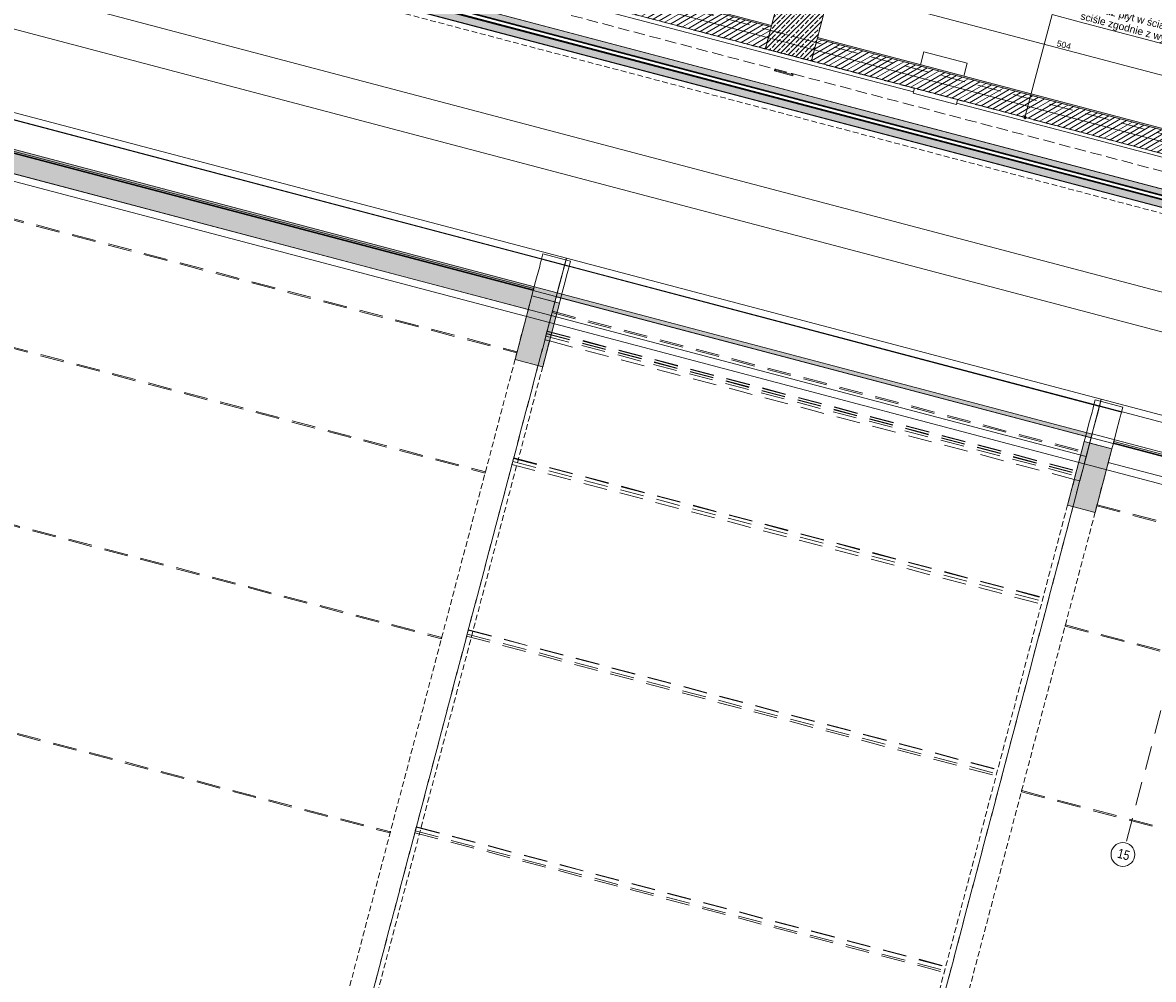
# Model space of a CAD drawing. Header units: millimetres. Extents: x -176817 to 18864955, y -12996033 to 201123.
# Tile 117 of 256: x 210585 to 222461, y -33920 to -23870. Entities that reach past the tile are written whole.
import ezdxf
from ezdxf.enums import TextEntityAlignment as Align

# ---------------------------------------------------------------- set-up
doc = ezdxf.new("R2010")
doc.units = ezdxf.units.MM
doc.header["$MEASUREMENT"] = 0
for name, pattern in [('Krawędzie ukryte', [170, 120, -50]), ('Przerywana długa', [390, 250, -140]), ('Przerywana gęsta', [90, 60, -30])]:
    doc.linetypes.add(name, pattern=pattern)
for name, color, linetype in [('213-A Wymiarowanie wewnętrzne', 7, 'Continuous'), ('230-A Ściany wewnętrzne', 7, 'Continuous'), ('231-A Ściany zewnętrzne', 7, 'Continuous'), ('291-A Obróbka blacharska', 7, 'Continuous'), ('292-PPOŻ - Linie', 7, 'Continuous'), ('297-A Opisy PW', 7, 'Continuous'), ('410-K Osie', 7, 'Continuous'), ('440-K Słupy', 7, 'Continuous'), ('821-IST- Hala G Ściany', 7, 'Continuous'), ('821-IST-Hala G Słupy', 7, 'Continuous'), ('823-IST- Hala E - belki', 7, 'Continuous')]:
    doc.layers.add(name, color=color, linetype=linetype)
doc.styles.add('STYL_AUTOMATYCZNY_3', font='arial.ttf')
doc.styles.add('STYL_AUTOMATYCZNY_4', font='arial.ttf')
doc.styles.add('STYL_AUTOMATYCZNY_8', font='ARIALN.TTF')
doc.dimstyles.new('STYL_AUTOMATYCZNY__3', dxfattribs={"dimtxt": 64.999998, "dimasz": 47.5, "dimexe": 0.18, "dimexo": 0.0625, "dimgap": 0, "dimtad": 1, "dimdec": 1, "dimlfac": 0.1, "dimzin": 0, "dimdsep": 46, "dimtxsty": 'STYL_AUTOMATYCZNY_4', "dimblk": 'ARROWHEAD_11', "dimblk1": 'ARROWHEAD_11', "dimblk2": 'ARROWHEAD_11', "dimcen": 0.09, "dimclrd": 30, "dimclre": 30, "dimclrt": 30, "dimazin": 0, "dimtfac": 1, "dimtdec": 4, "dimtmove": 0, "dimatfit": 3, "dimfxl": 0, "dimtolj": 1, "dimtzin": 0, "dimarcsym": 0})
pattern_1 = [(0, (0, 0), (0, 86.60254), [0, -50]), (0, (25, 43.3), (0, 86.60254), [0, -50])]
pattern_2 = [(30.218034, (0, 0), (-22.648138, 38.8852395), [])]

# ---------------------------------------------------------------- blocks, each defined once
blk = doc.blocks.new('Kształt_3_2')
at = {"layer": '823-IST- Hala E - belki', "linetype": 'Continuous', "lineweight": 0, "true_color": 0x666666}
blk.add_hatch(color=251, dxfattribs=at).paths.add_polyline_path([(198578, -22160), (198820, -22224), (198782, -22366), (215896, -26882), (215934, -26740), (216176, -26804), (216201, -26709), (198603, -22065), (198603, -22066), (198612, -22068), (198602, -22110), (198592, -22107)])
at = {"layer": '823-IST- Hala E - belki', "color": 254, "linetype": 'Continuous', "lineweight": 0, "true_color": 0xcccccc}
for p, q in [((198603, -22065), (216201, -26709)), ((198782, -22366), (215896, -26882)), ((216201, -26709), (216176, -26804)), ((215934, -26740), (215896, -26882)), ((215934, -26740), (216176, -26804))]:
    blk.add_line(p, q, dxfattribs=at)
at = {"layer": '823-IST- Hala E - belki', "color": 254, "linetype": 'Continuous', "lineweight": 0, "true_color": 0xcccccc, "flags": 128}
for points in [[(198681, -21771), (198690, -21773), (216278, -26414)], [(216278, -26414), (216266, -26460), (216244, -26546), (216215, -26653), (216201, -26709)]]:
    blk.add_lwpolyline(points, dxfattribs=at)
at = {"layer": '823-IST- Hala E - belki', "color": 254, "linetype": 'Przerywana długa', "lineweight": 0, "true_color": 0xcccccc, "flags": 128}
blk.add_lwpolyline([(216201, -26709), (216196, -26726), (216176, -26803), (216154, -26885), (216096, -27105), (216072, -27195), (216048, -27289), (216022, -27387), (215994, -27490), (215861, -27995), (215743, -28443), (215634, -28858), (215542, -29205), (215441, -29589), (215333, -29996), (215199, -30505), (215037, -31118), (214838, -31875), (214562, -32918), (214439, -33384), (214213, -34242), (214059, -34824), (213769, -35924), (213641, -36407), (213523, -36856), (213290, -37737), (213109, -38424), (212910, -39178), (212759, -39751), (212583, -40417), (212448, -40929), (212279, -41570), (212182, -41937), (212070, -42363), (211892, -43037), (211728, -43659), (211580, -44219), (211456, -44691), (211280, -45357), (211232, -45538), (211185, -45718), (211009, -46384), (210884, -46857), (210736, -47417), (210572, -48038), (210394, -48712), (210282, -49138), (210185, -49506), (210016, -50146), (209881, -50658), (209705, -51325), (209554, -51897), (209355, -52651), (209174, -53338), (208941, -54219), (208823, -54668), (208695, -55152), (208405, -56251), (208251, -56834), (208025, -57691), (207902, -58157), (207627, -59201), (207427, -59958), (207265, -60570), (207131, -61080), (207024, -61487), (206923, -61870), (206831, -62218), (206721, -62632), (206603, -63080), (206470, -63585), (206443, -63688), (206417, -63787), (206392, -63881), (206368, -63970), (206310, -64190), (206289, -64272), (206268, -64350), (206264, -64367)], dxfattribs=at)
blk = doc.blocks.new('Kształt_15_2')
at = {"layer": '823-IST- Hala E - belki', "color": 254, "linetype": 'Przerywana długa', "lineweight": 0, "true_color": 0xcccccc, "flags": 128}
for points in [[(197869, -25825), (197870, -25824)], [(197869, -25825), (214984, -30341)], [(197870, -25824), (197871, -25820)], [(197871, -25820), (197872, -25816)], [(197872, -25816), (197872, -25814)], [(197872, -25814), (214987, -30330)], [(214984, -30340), (214985, -30336)], [(214984, -30341), (214984, -30340)], [(214985, -30336), (214986, -30332)], [(214986, -30332), (214987, -30330)]]:
    blk.add_lwpolyline(points, dxfattribs=at)
blk = doc.blocks.new('Kształt_16_2')
at = {"layer": '823-IST- Hala E - belki', "color": 254, "linetype": 'Przerywana długa', "lineweight": 0, "true_color": 0xcccccc, "flags": 128}
for points in [[(197331, -27865), (197332, -27860)], [(197331, -27866), (197331, -27865)], [(197331, -27866), (214445, -32382)], [(197332, -27860), (197333, -27856)], [(197333, -27856), (197334, -27855)], [(197334, -27855), (214448, -32371)], [(214445, -32381), (214447, -32376)], [(214445, -32382), (214445, -32381)], [(214447, -32376), (214448, -32372)], [(214448, -32372), (214448, -32371)]]:
    blk.add_lwpolyline(points, dxfattribs=at)
blk = doc.blocks.new('Kształt_17_2')
at = {"layer": '823-IST- Hala E - belki', "color": 254, "linetype": 'Przerywana długa', "lineweight": 0, "true_color": 0xcccccc, "flags": 128}
for points in [[(198329, -24083), (198330, -24079)], [(198329, -24085), (198329, -24083)], [(198329, -24085), (215443, -28601)], [(198330, -24079), (198331, -24075)], [(198331, -24075), (198332, -24073)], [(198332, -24073), (215446, -28589)], [(215443, -28599), (215444, -28595)], [(215443, -28601), (215443, -28599)], [(215444, -28595), (215445, -28591)], [(215445, -28591), (215446, -28589)]]:
    blk.add_lwpolyline(points, dxfattribs=at)
blk = doc.blocks.new('Kształt_22_2')
at = {"layer": '823-IST- Hala E - belki', "color": 254, "linetype": 'Przerywana długa', "lineweight": 0, "true_color": 0xcccccc, "flags": 128}
for points in [[(198662, -22821), (198663, -22817)], [(198662, -22823), (198662, -22821)], [(198662, -22823), (215776, -27339)], [(198663, -22817), (198664, -22813)], [(198664, -22813), (198665, -22811)], [(198665, -22811), (215779, -27327)], [(215776, -27337), (215777, -27333)], [(215776, -27339), (215776, -27337)], [(215777, -27333), (215779, -27329)], [(215779, -27329), (215779, -27327)]]:
    blk.add_lwpolyline(points, dxfattribs=at)
blk = doc.blocks.new('Kształt_23_2')
at = {"layer": '823-IST- Hala E - belki', "color": 254, "linetype": 'Continuous', "lineweight": 0, "true_color": 0xcccccc, "flags": 128}
for points in [[(198530, -22380), (198550, -22306)], [(198550, -22306), (216138, -26947)], [(198530, -22380), (216118, -27021)], [(216138, -26947), (216118, -27021)]]:
    blk.add_lwpolyline(points, dxfattribs=at)
blk = doc.blocks.new('Kształt_24_2')
at = {"layer": '823-IST- Hala E - belki', "color": 254, "linetype": 'Continuous', "lineweight": 0, "true_color": 0xcccccc, "flags": 128}
for points in [[(198530, -22380), (198709, -21704)], [(198709, -21704), (216297, -26345)], [(198530, -22380), (216118, -27021)], [(216297, -26345), (216118, -27021)]]:
    blk.add_lwpolyline(points, dxfattribs=at)
blk = doc.blocks.new('Kształt_25_2')
at = {"layer": '823-IST- Hala E - belki', "color": 254, "linetype": 'Continuous', "lineweight": 0, "true_color": 0xcccccc, "flags": 128}
for points in [[(198689, -21778), (198709, -21704)], [(198709, -21704), (216297, -26345)], [(198689, -21778), (216277, -26419)], [(216297, -26345), (216277, -26419)]]:
    blk.add_lwpolyline(points, dxfattribs=at)
blk = doc.blocks.new('Kształt_26_2')
at = {"layer": '823-IST- Hala E - belki', "color": 254, "linetype": 'Continuous', "lineweight": 0, "true_color": 0xcccccc, "flags": 128}
for points in [[(198837, -22158), (198838, -22154)], [(198837, -22160), (198837, -22158)], [(198837, -22160), (215951, -26676)], [(198838, -22154), (198839, -22150)], [(198839, -22150), (198840, -22148)], [(198840, -22148), (215954, -26664)], [(215951, -26674), (215952, -26670)], [(215951, -26676), (215951, -26674)], [(215952, -26670), (215953, -26666)], [(215953, -26666), (215954, -26664)]]:
    blk.add_lwpolyline(points, dxfattribs=at)
blk = doc.blocks.new('Kształt_27_2')
at = {"layer": '823-IST- Hala E - belki', "color": 254, "linetype": 'Continuous', "lineweight": 0, "true_color": 0xcccccc}
for p, q in [((221818, -28191), (221793, -28286)), ((240267, -33059), (221818, -28191)), ((221793, -28286), (222025, -28347)), ((222025, -28347), (221988, -28489)), ((221988, -28489), (240204, -33296))]:
    blk.add_line(p, q, dxfattribs=at)
at = {"layer": '823-IST- Hala E - belki', "color": 254, "linetype": 'Continuous', "lineweight": 0, "true_color": 0xcccccc, "flags": 128}
for points in [[(221896, -27897), (221884, -27942), (221861, -28029), (221833, -28135), (221818, -28191)], [(221896, -27897), (240345, -32765)], [(221793, -28286), (221809, -28227)], [(222025, -28347), (222041, -28289), (222050, -28252)], [(221988, -28489), (221998, -28450)]]:
    blk.add_lwpolyline(points, dxfattribs=at)
at = {"layer": '823-IST- Hala E - belki', "color": 254, "linetype": 'Przerywana długa', "lineweight": 0, "true_color": 0xcccccc, "flags": 128}
blk.add_lwpolyline([(221818, -28191), (221814, -28208), (221793, -28285), (221772, -28367), (221714, -28587), (221690, -28677), (221665, -28771), (221639, -28870), (221612, -28973), (221479, -29478), (221361, -29926), (221251, -30340), (221160, -30688), (221058, -31071), (220951, -31478), (220817, -31987), (220655, -32600), (220455, -33357), (220180, -34401), (220057, -34867), (219831, -35724), (219677, -36307), (219387, -37406), (219259, -37890), (219141, -38339), (218908, -39220), (218727, -39906), (218528, -40661), (218377, -41233), (218201, -41899), (218066, -42412), (217897, -43052), (217800, -43420), (217688, -43845), (217510, -44520), (217346, -45141), (217198, -45701), (217073, -46174), (216898, -46840), (216850, -47020), (216802, -47201), (216627, -47867), (216502, -48339), (216354, -48899), (216190, -49520), (216012, -50195), (215900, -50620), (215803, -50988), (215634, -51628), (215499, -52141), (215323, -52807), (215172, -53379), (214973, -54134), (214792, -54820), (214559, -55701), (214441, -56150), (214313, -56634), (214023, -57734), (213869, -58316), (213643, -59173), (213520, -59639), (213245, -60683), (213045, -61440), (212883, -62053), (212749, -62562), (212641, -62969), (212540, -63352), (212448, -63700), (212339, -64114), (212221, -64562), (212088, -65067), (212060, -65170), (212034, -65269), (212010, -65363), (211986, -65453), (211928, -65673), (211906, -65755), (211886, -65832), (211881, -65849)], dxfattribs=at)
blk = doc.blocks.new('Kształt_28_2')
at = {"layer": '823-IST- Hala E - belki', "color": 254, "linetype": 'Continuous', "lineweight": 0, "true_color": 0xcccccc, "flags": 128}
for points in [[(222042, -28283), (222043, -28281)], [(222042, -28283), (240259, -33090)], [(222043, -28281), (222044, -28277)], [(222044, -28277), (222045, -28273)], [(222045, -28273), (222045, -28271)], [(222045, -28271), (240262, -33078)], [(240260, -33084), (240259, -33088)], [(240259, -33088), (240259, -33090)], [(240261, -33080), (240260, -33084)], [(240262, -33078), (240261, -33080)]]:
    blk.add_lwpolyline(points, dxfattribs=at)
blk = doc.blocks.new('Kształt_29_2')
at = {"layer": '823-IST- Hala E - belki', "color": 254, "linetype": 'Przerywana długa', "lineweight": 0, "true_color": 0xcccccc, "flags": 128}
for points in [[(221867, -28946), (221868, -28944)], [(221867, -28946), (240084, -33753)], [(221868, -28944), (221869, -28940)], [(221869, -28940), (221870, -28936)], [(221870, -28936), (221870, -28934)], [(221870, -28934), (240087, -33741)], [(240085, -33747), (240084, -33751)], [(240084, -33751), (240084, -33753)], [(240086, -33743), (240085, -33747)], [(240087, -33741), (240086, -33743)]]:
    blk.add_lwpolyline(points, dxfattribs=at)
blk = doc.blocks.new('Kształt_30_2')
at = {"layer": '823-IST- Hala E - belki', "color": 254, "linetype": 'Przerywana długa', "lineweight": 0, "true_color": 0xcccccc, "flags": 128}
for points in [[(221534, -30208), (221535, -30207)], [(221534, -30208), (239751, -35015)], [(221535, -30207), (221536, -30202)], [(221536, -30202), (221537, -30198)], [(221537, -30198), (221537, -30197)], [(221537, -30197), (239754, -35004)], [(239752, -35009), (239751, -35013)], [(239751, -35013), (239751, -35015)], [(239753, -35005), (239752, -35009)], [(239754, -35004), (239753, -35005)]]:
    blk.add_lwpolyline(points, dxfattribs=at)
blk = doc.blocks.new('Kształt_31_2')
at = {"layer": '823-IST- Hala E - belki', "color": 254, "linetype": 'Przerywana długa', "lineweight": 0, "true_color": 0xcccccc, "flags": 128}
for points in [[(221075, -31947), (221077, -31943)], [(221077, -31943), (221078, -31939)], [(221078, -31939), (221078, -31937)], [(221078, -31937), (239295, -36744)], [(221075, -31949), (221075, -31947)], [(221075, -31949), (239291, -36756)], [(239292, -36754), (239291, -36756)], [(239293, -36750), (239292, -36754)], [(239294, -36746), (239293, -36750)], [(239295, -36744), (239294, -36746)]]:
    blk.add_lwpolyline(points, dxfattribs=at)
blk = doc.blocks.new('Kształt_47_2')
at = {"layer": '823-IST- Hala E - belki', "color": 254, "linetype": 'Continuous', "lineweight": 0, "true_color": 0xcccccc, "flags": 128}
for points in [[(221914, -27827), (221736, -28504)], [(221914, -27827), (240363, -32695)], [(221736, -28504), (240184, -33372)], [(240363, -32695), (240184, -33372)]]:
    blk.add_lwpolyline(points, dxfattribs=at)
blk = doc.blocks.new('Kształt_134_2')
at = {"layer": '823-IST- Hala E - belki', "color": 254, "linetype": 'Przerywana długa', "lineweight": 0, "true_color": 0xcccccc, "flags": 128}
for points in [[(215267, -30248), (215255, -30291)], [(215267, -30248), (220884, -31730)], [(215255, -30291), (215255, -30294), (215249, -30313)], [(215249, -30313), (220867, -31796)], [(220873, -31773), (220872, -31777), (220867, -31796)], [(220884, -31730), (220873, -31773)]]:
    blk.add_lwpolyline(points, dxfattribs=at)
blk = doc.blocks.new('Kształt_135_2')
at = {"layer": '823-IST- Hala E - belki', "color": 254, "linetype": 'Przerywana długa', "lineweight": 0, "true_color": 0xcccccc, "flags": 128}
for points in [[(214709, -32361), (214709, -32363), (214705, -32379)], [(214705, -32379), (220322, -33861)], [(214721, -32316), (214709, -32361)], [(214721, -32316), (220339, -33798)], [(220327, -33844), (220326, -33845), (220322, -33861)], [(220339, -33798), (220327, -33844)]]:
    blk.add_lwpolyline(points, dxfattribs=at)
blk = doc.blocks.new('Kształt_136_2')
at = {"layer": '823-IST- Hala E - belki', "color": 254, "linetype": 'Przerywana długa', "lineweight": 0, "true_color": 0xcccccc, "flags": 128}
for points in [[(215734, -28476), (215733, -28481), (215725, -28511)], [(215743, -28442), (215734, -28476)], [(215743, -28442), (221361, -29925)], [(215725, -28511), (221343, -29993)], [(221361, -29925), (221352, -29959)], [(221352, -29959), (221351, -29963), (221343, -29993)]]:
    blk.add_lwpolyline(points, dxfattribs=at)
blk = doc.blocks.new('Kształt_137_2')
at = {"layer": '823-IST- Hala E - belki', "color": 254, "linetype": 'Przerywana długa', "lineweight": 0, "true_color": 0xcccccc, "flags": 128}
for points in [[(216082, -27158), (216081, -27163), (216071, -27201)], [(216088, -27136), (216082, -27158)], [(216088, -27136), (221706, -28618)], [(216119, -27213), (216071, -27201)], [(216119, -27214), (216119, -27213)], [(216119, -27214), (221630, -28668)], [(221706, -28618), (221700, -28640)], [(221631, -28668), (221630, -28668)], [(221631, -28668), (221689, -28683)], [(221700, -28640), (221698, -28646), (221689, -28683)]]:
    blk.add_lwpolyline(points, dxfattribs=at)
blk = doc.blocks.new('Kształt_138_2')
at = {"layer": '823-IST- Hala E - belki', "color": 254, "linetype": 'Continuous', "lineweight": 0, "true_color": 0xcccccc, "flags": 128}
for points in [[(216138, -26947), (216118, -27021)], [(216138, -26947), (221755, -28429)], [(216118, -27021), (221736, -28504)], [(221755, -28429), (221736, -28504)]]:
    blk.add_lwpolyline(points, dxfattribs=at)
blk = doc.blocks.new('Kształt_139_2')
at = {"layer": '823-IST- Hala E - belki', "color": 254, "linetype": 'Continuous', "lineweight": 0, "true_color": 0xcccccc, "flags": 128}
for points in [[(216297, -26345), (216118, -27021)], [(216297, -26345), (221914, -27827)], [(216118, -27021), (221736, -28504)], [(221914, -27827), (221736, -28504)]]:
    blk.add_lwpolyline(points, dxfattribs=at)
blk = doc.blocks.new('Kształt_140_2')
at = {"layer": '823-IST- Hala E - belki', "linetype": 'Continuous', "lineweight": 0, "true_color": 0x666666}
blk.add_hatch(color=251, dxfattribs=at).paths.add_polyline_path([(216190, -26751), (221807, -28233), (221818, -28192), (216200, -26710)])
at = {"layer": '823-IST- Hala E - belki', "color": 254, "linetype": 'Continuous', "lineweight": 0, "true_color": 0xcccccc}
for p, q in [((216200, -26710), (216190, -26751)), ((216200, -26710), (221818, -28192)), ((216190, -26751), (221807, -28233)), ((221818, -28192), (221807, -28233))]:
    blk.add_line(p, q, dxfattribs=at)
at = {"layer": '823-IST- Hala E - belki', "color": 254, "linetype": 'Continuous', "lineweight": 0, "true_color": 0xcccccc, "flags": 128}
for points in [[(216278, -26414), (216262, -26476), (216243, -26550), (216215, -26653), (216210, -26675), (216200, -26710)], [(216278, -26414), (221896, -27897)], [(221896, -27897), (221880, -27958), (221860, -28032), (221833, -28135), (221827, -28157), (221818, -28192)]]:
    blk.add_lwpolyline(points, dxfattribs=at)
at = {"layer": '823-IST- Hala E - belki', "color": 254, "linetype": 'Przerywana długa', "lineweight": 0, "true_color": 0xcccccc, "flags": 128}
for points in [[(216200, -26710), (216182, -26781), (216152, -26893), (216150, -26902)], [(216146, -26916), (216094, -27112)], [(216150, -26902), (216146, -26916)], [(216150, -26902), (221767, -28384)], [(216094, -27112), (216093, -27115)], [(216093, -27115), (221711, -28597)], [(216094, -27112), (221712, -28594)], [(221818, -28192), (221799, -28264), (221770, -28376), (221767, -28384)], [(221764, -28398), (221712, -28594)], [(221767, -28384), (221764, -28398)], [(221712, -28594), (221711, -28597)]]:
    blk.add_lwpolyline(points, dxfattribs=at)
blk = doc.blocks.new('Kształt_141_2')
at = {"layer": '823-IST- Hala E - belki', "color": 254, "linetype": 'Continuous', "lineweight": 0, "true_color": 0xcccccc, "flags": 128}
for points in [[(216297, -26345), (216277, -26419)], [(216297, -26345), (221914, -27827)], [(216277, -26419), (221895, -27901)], [(221914, -27827), (221895, -27901)]]:
    blk.add_lwpolyline(points, dxfattribs=at)
blk = doc.blocks.new('Kształt_143_2')
at = {"layer": '823-IST- Hala E - belki', "color": 254, "linetype": 'Przerywana długa', "lineweight": 0, "true_color": 0xcccccc, "flags": 128}
for points in [[(216082, -27159), (216081, -27162)], [(216081, -27162), (221699, -28644)], [(216087, -27139), (216082, -27159)], [(216082, -27159), (216085, -27148)], [(216087, -27139), (221705, -28622)], [(221700, -28641), (221699, -28644)], [(221705, -28622), (221700, -28641)], [(221700, -28641), (221702, -28631)]]:
    blk.add_lwpolyline(points, dxfattribs=at)
blk = doc.blocks.new('Kształt_144_2')
at = {"layer": '823-IST- Hala E - belki', "color": 254, "linetype": 'Przerywana długa', "lineweight": 0, "true_color": 0xcccccc, "flags": 128}
for points in [[(215742, -28446), (215734, -28476)], [(215734, -28476), (215737, -28464)], [(215734, -28476), (215734, -28479)], [(215734, -28479), (221351, -29961)], [(215742, -28446), (221360, -29928)], [(221352, -29959), (221351, -29961)], [(221360, -29928), (221352, -29959)], [(221352, -29959), (221355, -29947)]]:
    blk.add_lwpolyline(points, dxfattribs=at)
blk = doc.blocks.new('Kształt_145_2')
at = {"layer": '823-IST- Hala E - belki', "color": 254, "linetype": 'Przerywana długa', "lineweight": 0, "true_color": 0xcccccc, "flags": 128}
for points in [[(215266, -30251), (215256, -30290)], [(215256, -30290), (215263, -30264)], [(215266, -30251), (220884, -31734)], [(215256, -30290), (215255, -30292)], [(215255, -30292), (220873, -31774)], [(220884, -31734), (220873, -31772)], [(220873, -31772), (220880, -31746)], [(220873, -31772), (220873, -31774)]]:
    blk.add_lwpolyline(points, dxfattribs=at)
blk = doc.blocks.new('Kształt_146_2')
at = {"layer": '823-IST- Hala E - belki', "color": 254, "linetype": 'Przerywana długa', "lineweight": 0, "true_color": 0xcccccc, "flags": 128}
for points in [[(214720, -32319), (214709, -32360)], [(214709, -32360), (214711, -32356)], [(214709, -32360), (214709, -32360)], [(214709, -32360), (220327, -33843)], [(214720, -32319), (220338, -33802)], [(220338, -33802), (220327, -33842)], [(220327, -33842), (220328, -33838)], [(220327, -33842), (220327, -33843)]]:
    blk.add_lwpolyline(points, dxfattribs=at)
blk = doc.blocks.new('Kształt_151_2')
at = {"layer": '823-IST- Hala E - belki', "color": 254, "linetype": 'Przerywana długa', "lineweight": 0, "true_color": 0xcccccc, "flags": 128}
for points in [[(216146, -26916), (216136, -26954), (215977, -27556), (215779, -28305), (215550, -29174), (215290, -30160), (214732, -32275), (214166, -34418), (213598, -36574), (213014, -38785), (212424, -41022), (211829, -43275), (211232, -45538)], [(216146, -26916), (221764, -28398)], [(216087, -27140), (221705, -28622)], [(216088, -27136), (221706, -28618)], [(216094, -27112), (221712, -28594)], [(216095, -27111), (221712, -28593)], [(215742, -28447), (221360, -29929)], [(215743, -28442), (221361, -29925)], [(221764, -28398), (221754, -28436), (221595, -29039), (221397, -29788), (221168, -30656), (220908, -31642), (220350, -33757), (219784, -35901), (219215, -38056), (218632, -40267), (218042, -42504), (217447, -44758), (216850, -47020)], [(215266, -30251), (220884, -31733)], [(215267, -30248), (220884, -31730)], [(214721, -32316), (220339, -33798)], [(214721, -32318), (220338, -33800)]]:
    blk.add_lwpolyline(points, dxfattribs=at)
blk = doc.blocks.new('Ściana_6_2', base_point=(209559, -21692))
at = {"layer": '230-A Ściany wewnętrzne', "linetype": 'Continuous', "lineweight": 0, "true_color": 0x000000}
h = blk.add_hatch(dxfattribs=at)
h.set_pattern_fill('Bloczki_ceramiczne_0002', color=18, style=0, pattern_type=2)
h.set_pattern_definition(pattern_2)
h.paths.add_polyline_path([(213129, -22510), (213068, -22742), (218386, -24145), (218447, -23913)])
at = {"layer": '230-A Ściany wewnętrzne', "linetype": 'Continuous', "lineweight": 0}
h = blk.add_hatch(dxfattribs=at)
h.set_pattern_fill('Tynk_0002', color=1, style=0, pattern_type=2)
h.set_pattern_definition(pattern_1)
h.paths.add_polyline_path([(213133, -22496), (213129, -22510), (218447, -23913), (218451, -23899)])
at = {"layer": '230-A Ściany wewnętrzne', "linetype": 'Continuous', "lineweight": 0, "true_color": 0x000000}
h = blk.add_hatch(dxfattribs=at)
h.set_pattern_fill('Bloczki_ceramiczne_0002', color=18, style=0, pattern_type=2)
h.set_pattern_definition(pattern_2)
h.paths.add_polyline_path([(218930, -24041), (218869, -24273), (223742, -25559), (223804, -25327)])
at = {"layer": '230-A Ściany wewnętrzne', "linetype": 'Continuous', "lineweight": 0}
h = blk.add_hatch(dxfattribs=at)
h.set_pattern_fill('Tynk_0002', color=1, style=0, pattern_type=2)
h.set_pattern_definition(pattern_1)
h.paths.add_polyline_path([(218934, -24026), (218930, -24041), (223804, -25327), (223807, -25312)])
at = {"layer": '230-A Ściany wewnętrzne', "color": 7, "linetype": 'Continuous', "lineweight": 0}
for p, q in [((218447, -23913), (213129, -22510)), ((223804, -25327), (218930, -24041))]:
    blk.add_line(p, q, dxfattribs=at)
at = {"layer": '230-A Ściany wewnętrzne', "color": 7, "linetype": 'Continuous', "lineweight": 0, "flags": 128}
for points in [[(218451, -23899), (213133, -22496)], [(213068, -22742), (218386, -24145)], [(223807, -25312), (218934, -24026)], [(218869, -24273), (223742, -25559)]]:
    blk.add_lwpolyline(points, dxfattribs=at)
blk = doc.blocks.new('Belka_2_2', base_point=(304010, -49820))
at = {"layer": '823-IST- Hala E - belki', "linetype": 'Continuous', "lineweight": 0, "true_color": 0x666666}
for points in [[(304678, -47288), (193533, -17959), (193518, -18017), (304663, -47346)], [(193485, -18139), (193484, -18143), (304630, -47471), (304631, -47467)], [(193485, -18139), (304631, -47467), (304649, -47398), (193504, -18069)], [(193504, -18069), (304649, -47398), (304650, -47394), (193505, -18066)], [(193505, -18065), (193505, -18066), (304650, -47394), (304650, -47394)]]:
    blk.add_hatch(color=251, dxfattribs=at).paths.add_polyline_path(points)
at = {"layer": '823-IST- Hala E - belki', "color": 254, "linetype": 'Continuous', "lineweight": 0, "true_color": 0xcccccc}
for p, q in [((193518, -18017), (304663, -47346)), ((193533, -17959), (304678, -47288)), ((193484, -18143), (304630, -47471)), ((193485, -18139), (304631, -47467)), ((193504, -18069), (304649, -47398)), ((193505, -18065), (304650, -47394)), ((193505, -18066), (304650, -47394))]:
    blk.add_line(p, q, dxfattribs=at)
at = {"layer": '823-IST- Hala E - belki', "color": 254, "linetype": 'Continuous', "lineweight": 0, "true_color": 0xcccccc, "flags": 128}
for points in [[(304661, -47355), (193515, -18027)], [(304662, -47349), (193517, -18021)], [(304662, -47350), (193517, -18021)], [(304678, -47288), (193533, -17959)], [(304651, -47390), (193506, -18062)], [(304653, -47384), (193507, -18056)], [(304412, -48299), (193266, -18970)], [(304308, -48690), (193163, -19362)], [(303986, -49912), (192840, -20583)]]:
    blk.add_lwpolyline(points, dxfattribs=at)
blk = doc.blocks.new('Strop_93_2', base_point=(218386, -24145))
at = {"layer": '440-K Słupy', "color": 7, "linetype": 'Przerywana gęsta', "lineweight": 0, "flags": 128}
blk.add_lwpolyline([(218386, -24145), (218869, -24273), (218920, -24080), (218437, -23952)], close=True, dxfattribs=at)
blk = doc.blocks.new('Ściana_19_2', base_point=(202907, -20252))
at = {"layer": '821-IST- Hala G Ściany', "color": 254, "linetype": 'Continuous', "lineweight": 0, "true_color": 0xcccccc, "flags": 128}
for points in [[(202831, -20542), (236509, -29387)], [(219941, -24597), (214593, -23192)], [(225744, -26121), (220395, -24716)]]:
    blk.add_lwpolyline(points, dxfattribs=at)
blk = doc.blocks.new('Słup_306_2', base_point=(218704, -23919))
at = {"layer": '440-K Słupy', "linetype": 'Continuous', "lineweight": 0, "true_color": 0x000000}
h = blk.add_hatch(dxfattribs=at)
h.set_pattern_fill('Beton_zbrojony_0002', color=18, style=0, pattern_type=2)
h.set_pattern_definition([(45, (0, 0), (-49.497475, 49.497475), []), (45, (-24.75, 24.75), (-49.497475, 49.497475), [52.5, -17.5])])
h.paths.add_polyline_path([(219022, -23693), (218539, -23565), (218386, -24145), (218869, -24273)])
at = {"layer": '440-K Słupy', "color": 7, "linetype": 'Continuous', "lineweight": 0, "flags": 128}
blk.add_lwpolyline([(219022, -23693), (218539, -23565), (218386, -24145), (218869, -24273)], close=True, dxfattribs=at)
blk = doc.blocks.new('Słup_354_2', base_point=(218581, -24383))
at = {"layer": '291-A Obróbka blacharska', "color": 7, "linetype": 'Continuous', "lineweight": 0, "flags": 128}
blk.add_lwpolyline([(218480, -24377), (218485, -24358), (218494, -24360), (218492, -24370), (218666, -24416), (218668, -24406), (218678, -24409), (218673, -24428)], close=True, dxfattribs=at)
blk = doc.blocks.new('Belka_150_2', base_point=(193528, -17587))
at = {"layer": '231-A Ściany zewnętrzne', "color": 39, "linetype": 'Przerywana gęsta', "lineweight": 0, "true_color": 0x573938}
for p, q in [((193528, -17587), (236164, -28838)), ((193373, -18174), (236048, -29435))]:
    blk.add_line(p, q, dxfattribs=at)
blk = doc.blocks.new('*D3323')
at = {"layer": '213-A Wymiarowanie wewnętrzne', "linetype": 'Continuous', "lineweight": 200}
for points in [[(219059, -23506), (219060, -23511), (219063, -23515), (219067, -23518), (219072, -23518), (219076, -23518), (219080, -23515), (219083, -23511), (219084, -23506), (219083, -23501), (219080, -23497), (219076, -23494), (219072, -23493), (219067, -23494), (219063, -23497), (219060, -23501)], [(223932, -24792), (223933, -24797), (223936, -24801), (223940, -24803), (223945, -24804), (223950, -24803), (223954, -24801), (223956, -24797), (223957, -24792), (223956, -24787), (223954, -24783), (223950, -24780), (223945, -24779), (223940, -24780), (223936, -24783), (223933, -24787)]]:
    blk.add_hatch(color=30, dxfattribs=at).paths.add_polyline_path(points)
at = {"layer": '213-A Wymiarowanie wewnętrzne', "color": 30, "linetype": 'Continuous', "lineweight": 0}
for p, q in [((219075, -23494), (219083, -23461)), ((219084, -23509), (223933, -24789)), ((219060, -23551), (219068, -23518))]:
    blk.add_line(p, q, dxfattribs=at)
blk.add_circle((219072, -23506), 12.5, dxfattribs=at)
at = {"layer": '213-A Wymiarowanie wewnętrzne', "color": 30, "lineweight": 200, "insert": (221440, -24117), "char_height": 65, "attachment_point": 7, "rotation": 345.218, "style": 'STYL_AUTOMATYCZNY_4'}
blk.add_mtext('\\A1;{\\pql;\\fArial|b0|i0|c238|p0;\\W1.000000;504}', dxfattribs=at)
blk = doc.blocks.new('ARROWHEAD_11')
at = {"color": 0, "linetype": 'Continuous', "lineweight": 0}
blk.add_line((0, 0), (-1, 0), dxfattribs=at)
at = {"color": 0, "linetype": 'Continuous', "lineweight": 0, "const_width": 0.25, "flags": 128}
blk.add_lwpolyline([(-0.125, 0, 1), (0.125, 0, 1)], format="xyb", close=True, dxfattribs=at)
blk = doc.blocks.new('Ściana_312_2', base_point=(212826, -22678))
at = {"layer": '231-A Ściany zewnętrzne', "color": 7, "linetype": 'Krawędzie ukryte', "lineweight": 0, "flags": 128}
for points in [[(218386, -24145), (216394, -23620)], [(216348, -23794), (218485, -24358)], [(223742, -25559), (218869, -24273)], [(218494, -24360), (218668, -24406)], [(218678, -24409), (223841, -25771)]]:
    blk.add_lwpolyline(points, dxfattribs=at)
blk = doc.blocks.new('Słup_367_2', base_point=(220221, -24453))
at = {"layer": '821-IST-Hala G Słupy', "color": 254, "linetype": 'Continuous', "lineweight": 0, "true_color": 0xcccccc, "flags": 128}
for points in [[(220470, -24432), (220506, -24295), (220051, -24176), (220016, -24312)], [(219951, -24558), (219937, -24611), (220392, -24730), (220405, -24678)]]:
    blk.add_lwpolyline(points, dxfattribs=at)
blk = doc.blocks.new('Kształt_515_2')
at = {"layer": '823-IST- Hala E - belki', "linetype": 'Continuous', "lineweight": 0, "true_color": 0x666666}
blk.add_hatch(color=251, dxfattribs=at).paths.add_polyline_path([(215757, -27408), (216048, -27485), (216224, -26816), (215934, -26740)])
at = {"layer": '823-IST- Hala E - belki', "color": 254, "linetype": 'Continuous', "lineweight": 0, "true_color": 0xcccccc}
for p, q in [((215934, -26740), (215757, -27408)), ((215934, -26740), (216224, -26816)), ((216224, -26816), (216048, -27485)), ((215757, -27408), (216048, -27485))]:
    blk.add_line(p, q, dxfattribs=at)
at = {"layer": '823-IST- Hala E - belki', "color": 254, "linetype": 'Continuous', "lineweight": 0, "true_color": 0xcccccc, "flags": 128}
for points in [[(215934, -26740), (215949, -26681), (215984, -26550), (216016, -26431), (216022, -26404), (216032, -26368), (216035, -26355)], [(216035, -26355), (216050, -26300)], [(216326, -26432), (216035, -26355)], [(216340, -26377), (216050, -26300)], [(216224, -26816), (216239, -26758), (216274, -26627), (216306, -26507), (216313, -26481), (216322, -26445), (216326, -26432)], [(216326, -26432), (216340, -26377)]]:
    blk.add_lwpolyline(points, dxfattribs=at)
at = {"layer": '823-IST- Hala E - belki', "color": 254, "linetype": 'Przerywana gęsta', "lineweight": 0, "true_color": 0xcccccc, "flags": 128}
for points in [[(210990, -45474), (211003, -45425), (211154, -44855), (211362, -44066), (211546, -43368), (211755, -42576), (211951, -41832), (212149, -41082), (212360, -40285), (212582, -39441), (212787, -38666), (212996, -37872), (213186, -37154), (213400, -36342), (213615, -35528), (213802, -34818), (213990, -34108), (214235, -33180), (214410, -32514), (214619, -31721), (214787, -31086), (214919, -30588), (215064, -30038), (215207, -29496), (215322, -29060), (215411, -28723), (215520, -28310), (215614, -27953), (215696, -27640), (215783, -27313), (215826, -27147), (215863, -27008), (215909, -26835), (215934, -26740)], [(211281, -45550), (211293, -45502), (211444, -44931), (211652, -44143), (211836, -43445), (212045, -42653), (212241, -41909), (212439, -41159), (212650, -40361), (212873, -39517), (213077, -38742), (213287, -37948), (213476, -37231), (213690, -36418), (213905, -35604), (214092, -34895), (214280, -34184), (214525, -33256), (214700, -32590), (214909, -31798), (215077, -31163), (215209, -30664), (215354, -30114), (215497, -29572), (215612, -29137), (215701, -28799), (215810, -28386), (215904, -28029), (215986, -27716), (216073, -27390), (216117, -27223), (216153, -27085), (216199, -26911), (216224, -26816)]]:
    blk.add_lwpolyline(points, dxfattribs=at)
blk = doc.blocks.new('Kształt_517_2')
at = {"layer": '823-IST- Hala E - belki', "linetype": 'Continuous', "lineweight": 0, "true_color": 0x666666}
blk.add_hatch(color=251, dxfattribs=at).paths.add_polyline_path([(221559, -28939), (221849, -29016), (222025, -28347), (221735, -28271)])
at = {"layer": '823-IST- Hala E - belki', "color": 254, "linetype": 'Continuous', "lineweight": 0, "true_color": 0xcccccc}
for p, q in [((221735, -28271), (221559, -28939)), ((221735, -28271), (222025, -28347)), ((222025, -28347), (221849, -29016)), ((221559, -28939), (221849, -29016))]:
    blk.add_line(p, q, dxfattribs=at)
at = {"layer": '823-IST- Hala E - belki', "color": 254, "linetype": 'Continuous', "lineweight": 0, "true_color": 0xcccccc, "flags": 128}
for points in [[(221735, -28271), (221751, -28212), (221785, -28081), (221817, -27961), (221824, -27935), (221833, -27899), (221837, -27886)], [(221837, -27886), (221851, -27831)], [(222127, -27962), (221837, -27886)], [(222141, -27908), (221851, -27831)], [(222127, -27962), (222141, -27908)], [(222025, -28347), (222041, -28289), (222075, -28158), (222107, -28038), (222114, -28012), (222123, -27975), (222127, -27962)]]:
    blk.add_lwpolyline(points, dxfattribs=at)
at = {"layer": '823-IST- Hala E - belki', "color": 254, "linetype": 'Przerywana gęsta', "lineweight": 0, "true_color": 0xcccccc, "flags": 128}
for points in [[(216792, -47005), (216805, -46956), (216955, -46386), (217163, -45597), (217347, -44899), (217556, -44107), (217753, -43363), (217951, -42613), (218161, -41816), (218384, -40972), (218588, -40197), (218798, -39403), (218987, -38685), (219202, -37872), (219416, -37059), (219604, -36349), (219791, -35639), (220036, -34711), (220212, -34044), (220421, -33252), (220588, -32617), (220720, -32119), (220865, -31569), (221008, -31027), (221123, -30591), (221212, -30253), (221321, -29840), (221415, -29484), (221498, -29171), (221584, -28844), (221628, -28678), (221664, -28539), (221710, -28366), (221735, -28271)], [(217082, -47081), (217095, -47033), (217245, -46462), (217453, -45674), (217638, -44976), (217847, -44184), (218043, -43440), (218241, -42689), (218451, -41892), (218674, -41048), (218878, -40273), (219088, -39479), (219277, -38762), (219492, -37949), (219706, -37135), (219894, -36426), (220081, -35715), (220326, -34787), (220502, -34121), (220711, -33329), (220878, -32694), (221010, -32195), (221155, -31645), (221298, -31103), (221413, -30668), (221502, -30330), (221611, -29917), (221705, -29560), (221788, -29247), (221874, -28920), (221918, -28754), (221955, -28616), (222000, -28442), (222025, -28347)]]:
    blk.add_lwpolyline(points, dxfattribs=at)
blk = doc.blocks.new('Standardowy znacznik osi[622]_2', base_point=(244728, 52992))
at = {"layer": '410-K Osie', "color": 5, "linetype": 'Przerywana długa', "lineweight": 0}
blk.add_line((222938, -29586), (222173, -32486), dxfattribs=at)
at = {"layer": '410-K Osie', "color": 5, "linetype": 'Continuous', "lineweight": 0}
blk.add_circle((222141, -32607), 125, dxfattribs=at)
at = {"layer": '410-K Osie', "color": 7, "lineweight": 0, "style": 'STYL_AUTOMATYCZNY_8'}
for tag, p in [('AC_MarkerText_1_0', (244781, 53161)), ('AC_MarkerText_1_1', (222162, -32558))]:
    blk.add_attdef(tag, text='', height=100, rotation=345.218, dxfattribs=at).set_placement(p, align=Align.TOP_CENTER)
blk = doc.blocks.new('Standardowy znacznik osi[645]_2', base_point=(254303, -33415))
at = {"layer": '410-K Osie', "color": 5, "linetype": 'Przerywana długa', "lineweight": 0}
blk.add_line((251402, -32650), (191546, -16855), dxfattribs=at)
at = {"layer": '410-K Osie', "color": 7, "lineweight": 0, "style": 'STYL_AUTOMATYCZNY_8'}
for tag, p in [('AC_MarkerText_1_1', (188545, -16009)), ('AC_MarkerText_1_0', (254445, -33399))]:
    blk.add_attdef(tag, text='', height=100, rotation=345.218, dxfattribs=at).set_placement(p, align=Align.TOP_CENTER)
blk = doc.blocks.new('Etykieta_183_2', base_point=(221113, -24867))
at = {"layer": '297-A Opisy PW', "linetype": 'Continuous', "lineweight": 0, "true_color": 0x000000}
blk.add_hatch(color=18, dxfattribs=at).paths.add_polyline_path([(221101, -24867), (221102, -24871), (221104, -24875), (221109, -24878), (221113, -24879), (221118, -24878), (221122, -24875), (221125, -24871), (221126, -24867), (221125, -24862), (221122, -24858), (221118, -24855), (221113, -24854), (221109, -24855), (221104, -24858), (221102, -24862)])
at = {"layer": '297-A Opisy PW', "color": 7, "linetype": 'Continuous', "lineweight": 0}
for p, q in [((221116, -24854), (221398, -23786)), ((221398, -23786), (221682, -23861)), ((221682, -23861), (223527, -24348))]:
    blk.add_line(p, q, dxfattribs=at)
blk.add_circle((221113, -24867), 12.5, dxfattribs=at)
at = {"layer": '297-A Opisy PW', "color": 7, "lineweight": 0, "insert": (221683, -23857), "char_height": 77.22, "attachment_point": 7, "rotation": 345.218, "line_spacing_factor": 0.93479, "style": 'STYL_AUTOMATYCZNY_3'}
blk.add_mtext('\\A1;{\\pql;\\fArial|b0|i0|c238|p0;\\W1.000000;Montaż płyt w ścianie REI120\\P\\pql;\\fArial|b0|i0|c238|p0;\\W1.000000;ściśle zgodnie z wytycznymi producenta}', dxfattribs=at)

msp = doc.modelspace()

# ---------------------------------------------------------------- linework, layer by layer
at = {"layer": '292-PPOŻ - Linie', "color": 1, "lineweight": 0}
msp.add_lwpolyline([(209729.55, -21733.64), (235902.4, -28643.15)], dxfattribs=at)

# ---------------------------------------------------------------- block references
at = {"layer": '230-A Ściany wewnętrzne', "color": 7, "lineweight": 0}
msp.add_blockref('Ściana_6_2', (209559.04, -21692.11), dxfattribs=at)
at = {"layer": '231-A Ściany zewnętrzne', "color": 39, "lineweight": 0, "true_color": 0x573938}
msp.add_blockref('Belka_150_2', (193527.51, -17587.39), dxfattribs=at)
at = {"layer": '231-A Ściany zewnętrzne', "color": 7, "lineweight": 0}
msp.add_blockref('Ściana_312_2', (212825.99, -22678.28), dxfattribs=at)
at = {"layer": '291-A Obróbka blacharska', "color": 7, "lineweight": 0}
msp.add_blockref('Słup_354_2', (218581.49, -24383.17), dxfattribs=at)
at = {"layer": '297-A Opisy PW', "color": 7, "linetype": 'Continuous', "lineweight": 0}
msp.add_blockref('Etykieta_183_2', (221113.29, -24866.58), dxfattribs=at)
at = {"layer": '410-K Osie', "color": 5, "linetype": 'Continuous', "lineweight": 0}
ref = msp.add_blockref('Standardowy znacznik osi[622]_2', (244728.41, 52991.7), dxfattribs=at)
ref.add_attrib('AC_MarkerText_1_1', '15', dxfattribs={"color": 7, "lineweight": 0, "height": 100, "rotation": 345.218034, "style": 'STYL_AUTOMATYCZNY_8'}).set_placement((222162.04, -32558.45), align=Align.TOP_CENTER)
msp.add_blockref('Standardowy znacznik osi[645]_2', (254303.05, -33415.16), dxfattribs=at)
at = {"layer": '440-K Słupy', "color": 7, "lineweight": 0}
msp.add_blockref('Słup_306_2', (218703.96, -23919.06), dxfattribs=at)
at = {"layer": '440-K Słupy', "color": 7, "linetype": 'Przerywana gęsta', "lineweight": 0}
msp.add_blockref('Strop_93_2', (218385.69, -24145.34), dxfattribs=at)
at = {"layer": '821-IST- Hala G Ściany', "color": 254, "lineweight": 0, "true_color": 0xcccccc}
msp.add_blockref('Ściana_19_2', (202907.12, -20252.17), dxfattribs=at)
at = {"layer": '821-IST-Hala G Słupy', "color": 254, "lineweight": 0, "true_color": 0xcccccc}
msp.add_blockref('Słup_367_2', (220221.42, -24453.13), dxfattribs=at)
at = {"layer": '823-IST- Hala E - belki', "color": 254, "lineweight": 0, "true_color": 0xcccccc}
msp.add_blockref('Belka_2_2', (304010.15, -49820.16), dxfattribs=at)
at = {"layer": '823-IST- Hala E - belki', "linetype": 'Continuous', "lineweight": 0}
for name in ['Kształt_24_2', 'Kształt_25_2', 'Kształt_3_2', 'Kształt_26_2', 'Kształt_23_2', 'Kształt_22_2', 'Kształt_17_2', 'Kształt_15_2', 'Kształt_515_2', 'Kształt_139_2', 'Kształt_141_2', 'Kształt_140_2', 'Kształt_151_2', 'Kształt_138_2', 'Kształt_137_2', 'Kształt_143_2', 'Kształt_16_2', 'Kształt_27_2', 'Kształt_517_2', 'Kształt_47_2', 'Kształt_28_2', 'Kształt_136_2', 'Kształt_144_2', 'Kształt_29_2', 'Kształt_134_2', 'Kształt_145_2', 'Kształt_30_2', 'Kształt_31_2', 'Kształt_135_2', 'Kształt_146_2']:
    msp.add_blockref(name, (0, 0), dxfattribs=at)

# ---------------------------------------------------------------- dimensions: what is measured, and where the dimension line sits
at = {"layer": '213-A Wymiarowanie wewnętrzne', "color": 30, "linetype": 'Continuous', "lineweight": 200}
dim = msp.add_linear_dim(base=(223944.74, -24791.88), p1=(219022.23, -23692.77), p2=(223895.44, -24978.69), angle=345.218034, dimstyle='STYL_AUTOMATYCZNY__3', dxfattribs=at)
dim.commit()
dim.dimension.update_dxf_attribs({"geometry": '*D3323', "text_midpoint": (221519.58, -24104.88), "dimtype": 160, "text_rotation": 345.218034})

doc.saveas('drawing.dxf')
